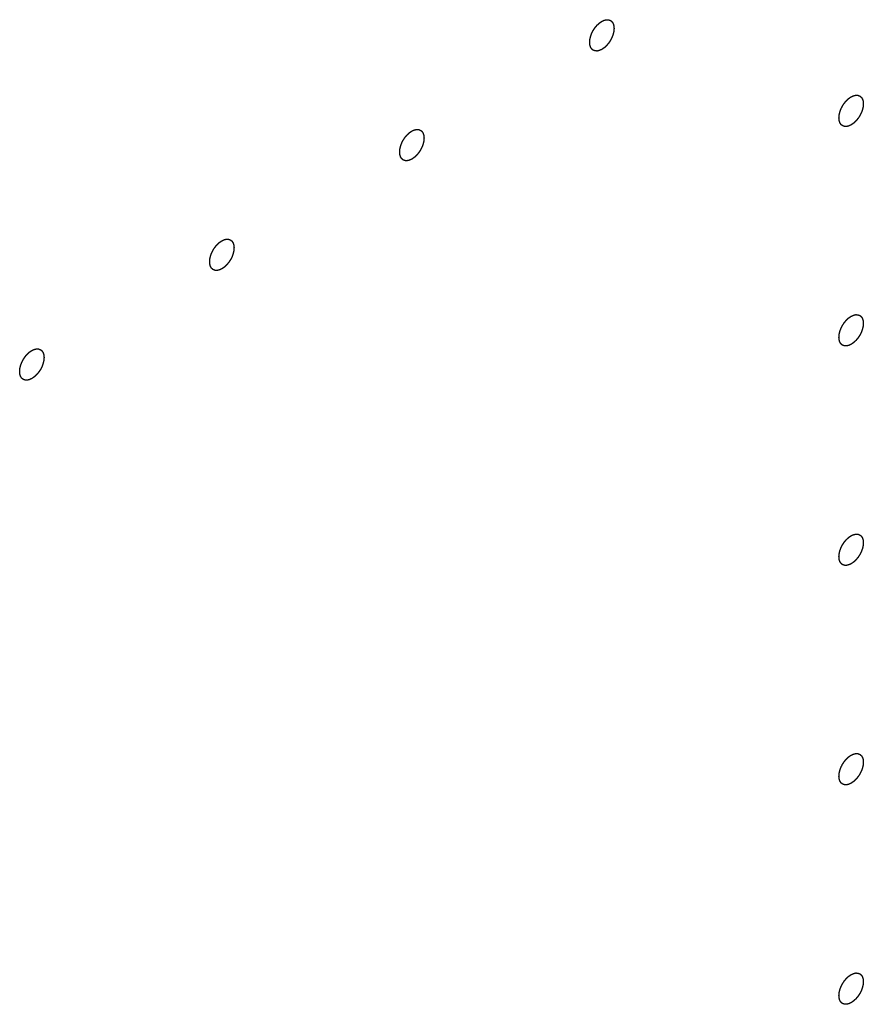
# Model space of a CAD drawing. Header units: inches. Extents: x 5 to 265, y 5 to 171.
# Tile 201 of 212: x 216.596 to 217.38, y 130.281 to 131.197. Entities that reach past the tile are written whole.
import ezdxf

# ---------------------------------------------------------------- set-up
doc = ezdxf.new("R2010")
doc.units = ezdxf.units.IN
doc.header["$LTSCALE"] = 14.96
doc.header["$MEASUREMENT"] = 0
doc.linetypes.add('HIDDEN', pattern=[0.2, 0.1, -0.1])
doc.layers.add('08_ALL_COSMETICS', color=7, linetype='CONTINUOUS')

msp = doc.modelspace()

# ---------------------------------------------------------------- linework, layer by layer
at = {"layer": '08_ALL_COSMETICS', "color": 7, "linetype": 'HIDDEN'}
for points in [[(217.13716, 131.16894), (217.1368, 131.16877), (217.13625, 131.16851), (217.13561, 131.16821), (217.13524, 131.16805), (217.13496, 131.1679), (217.1347, 131.16786), (217.13435, 131.16777), (217.13391, 131.16768), (217.13347, 131.16757), (217.13312, 131.1675), (217.13285, 131.16741), (217.13261, 131.16745), (217.13228, 131.16745), (217.13188, 131.16747), (217.13147, 131.16748), (217.13115, 131.1675), (217.1309, 131.16748), (217.13069, 131.16759), (217.13039, 131.16769), (217.13003, 131.16783), (217.12967, 131.16795), (217.12938, 131.16807), (217.12915, 131.16812), (217.12899, 131.16829), (217.12875, 131.16848), (217.12846, 131.16873), (217.12817, 131.16896), (217.12794, 131.16916), (217.12775, 131.16929), (217.12764, 131.16951), (217.12746, 131.16978), (217.12724, 131.17013), (217.12702, 131.17047), (217.12685, 131.17075), (217.1267, 131.17093), (217.12664, 131.17121), (217.12653, 131.17155), (217.1264, 131.17198), (217.12626, 131.17241), (217.12616, 131.17276), (217.12606, 131.173), (217.12605, 131.17332), (217.12601, 131.17373), (217.12596, 131.17424), (217.12591, 131.17475), (217.12588, 131.17516), (217.12583, 131.17546), (217.12588, 131.1758), (217.12591, 131.17624), (217.12596, 131.1768), (217.126, 131.17735), (217.12604, 131.1778), (217.12605, 131.17812), (217.12615, 131.17848), (217.12625, 131.17895), (217.12638, 131.17953), (217.12655, 131.18024), (217.12667, 131.18094), (217.12697, 131.18165), (217.12722, 131.18236), (217.12749, 131.18308), (217.12771, 131.18379), (217.1281, 131.1845), (217.12845, 131.1852), (217.12881, 131.18591), (217.12914, 131.18663), (217.1296, 131.18726), (217.13001, 131.18792), (217.13045, 131.18857), (217.13085, 131.18924), (217.13136, 131.1898), (217.13184, 131.19039), (217.13233, 131.19096), (217.1328, 131.19158), (217.13335, 131.19203), (217.13387, 131.19253), (217.13431, 131.19294), (217.13466, 131.19327), (217.13492, 131.19353), (217.13521, 131.1937), (217.13558, 131.19397), (217.13623, 131.19442), (217.13679, 131.19481), (217.13716, 131.19506)], [(217.13716, 131.19506), (217.13753, 131.19523), (217.13808, 131.19549), (217.13872, 131.19579), (217.13909, 131.19595), (217.13936, 131.1961), (217.13962, 131.19614), (217.13998, 131.19623), (217.14042, 131.19632), (217.14086, 131.19643), (217.14121, 131.1965), (217.14148, 131.19659), (217.14172, 131.19655), (217.14204, 131.19655), (217.14245, 131.19653), (217.14286, 131.19652), (217.14318, 131.1965), (217.14343, 131.19652), (217.14364, 131.19641), (217.14393, 131.19631), (217.14429, 131.19617), (217.14466, 131.19605), (217.14494, 131.19593), (217.14518, 131.19587), (217.14534, 131.19571), (217.14557, 131.19552), (217.14586, 131.19527), (217.14616, 131.19504), (217.14639, 131.19484), (217.14658, 131.19471), (217.14669, 131.19448), (217.14687, 131.19422), (217.14709, 131.19387), (217.14731, 131.19353), (217.14747, 131.19325), (217.14762, 131.19307), (217.14769, 131.19279), (217.1478, 131.19245), (217.14793, 131.19202), (217.14807, 131.19159), (217.14817, 131.19124), (217.14827, 131.191), (217.14828, 131.19067), (217.14832, 131.19027), (217.14836, 131.18976), (217.14841, 131.18925), (217.14845, 131.18884), (217.14849, 131.18854), (217.14845, 131.1882), (217.14842, 131.18776), (217.14837, 131.1872), (217.14833, 131.18665), (217.14828, 131.1862), (217.14828, 131.18587), (217.14818, 131.18552), (217.14808, 131.18505), (217.14794, 131.18446), (217.14778, 131.18376), (217.14765, 131.18306), (217.14736, 131.18235), (217.14711, 131.18164), (217.14684, 131.18092), (217.14662, 131.18021), (217.14622, 131.1795), (217.14588, 131.17879), (217.14551, 131.17809), (217.14518, 131.17736), (217.14473, 131.17673), (217.14431, 131.17608), (217.14388, 131.17543), (217.14347, 131.17476), (217.14297, 131.1742), (217.14249, 131.17361), (217.14199, 131.17304), (217.14152, 131.17242), (217.14098, 131.17196), (217.14046, 131.17147), (217.14002, 131.17106), (217.13966, 131.17073), (217.1394, 131.17047), (217.13912, 131.17029), (217.13875, 131.17003), (217.1381, 131.16958), (217.13754, 131.16919), (217.13716, 131.16894)], [(217.36909, 131.12484), (217.36946, 131.12501), (217.37001, 131.12526), (217.37065, 131.12557), (217.37102, 131.12573), (217.37129, 131.12588), (217.37155, 131.12592), (217.37191, 131.12601), (217.37235, 131.1261), (217.37279, 131.12621), (217.37314, 131.12628), (217.37341, 131.12637), (217.37365, 131.12633), (217.37397, 131.12633), (217.37438, 131.12631), (217.37479, 131.1263), (217.37511, 131.12628), (217.37536, 131.12629), (217.37557, 131.12619), (217.37586, 131.12609), (217.37622, 131.12595), (217.37659, 131.12582), (217.37687, 131.12571), (217.37711, 131.12565), (217.37727, 131.12548), (217.3775, 131.1253), (217.37779, 131.12505), (217.37809, 131.12481), (217.37832, 131.12461), (217.37851, 131.12449), (217.37862, 131.12426), (217.3788, 131.124), (217.37902, 131.12365), (217.37924, 131.12331), (217.3794, 131.12303), (217.37955, 131.12284), (217.37962, 131.12257), (217.37973, 131.12223), (217.37986, 131.12179), (217.38, 131.12137), (217.3801, 131.12102), (217.3802, 131.12078), (217.38021, 131.12045), (217.38025, 131.12005), (217.38029, 131.11954), (217.38034, 131.11903), (217.38038, 131.11861), (217.38042, 131.11832), (217.38038, 131.11798), (217.38035, 131.11753), (217.3803, 131.11698), (217.38026, 131.11643), (217.38021, 131.11598), (217.38021, 131.11565), (217.38011, 131.1153), (217.38001, 131.11483), (217.37987, 131.11424), (217.37971, 131.11354), (217.37958, 131.11284), (217.37929, 131.11213), (217.37904, 131.11141), (217.37877, 131.1107), (217.37855, 131.10999), (217.37815, 131.10928), (217.37781, 131.10857), (217.37744, 131.10787), (217.37711, 131.10714), (217.37666, 131.10651), (217.37624, 131.10585), (217.37581, 131.10521), (217.37541, 131.10454), (217.3749, 131.10398), (217.37442, 131.10339), (217.37392, 131.10282), (217.37345, 131.1022), (217.37291, 131.10174), (217.37239, 131.10124), (217.37195, 131.10083), (217.37159, 131.10051), (217.37133, 131.10025), (217.37105, 131.10007), (217.37068, 131.09981), (217.37003, 131.09936), (217.36947, 131.09897), (217.36909, 131.09871)], [(217.36909, 131.09871), (217.36873, 131.09854), (217.36818, 131.09829), (217.36754, 131.09799), (217.36717, 131.09783), (217.36689, 131.09767), (217.36663, 131.09764), (217.36628, 131.09755), (217.36584, 131.09745), (217.3654, 131.09735), (217.36505, 131.09728), (217.36478, 131.09719), (217.36454, 131.09722), (217.36421, 131.09723), (217.36381, 131.09725), (217.3634, 131.09726), (217.36308, 131.09728), (217.36283, 131.09726), (217.36262, 131.09737), (217.36232, 131.09747), (217.36196, 131.0976), (217.3616, 131.09773), (217.36131, 131.09785), (217.36108, 131.0979), (217.36092, 131.09807), (217.36068, 131.09826), (217.36039, 131.0985), (217.3601, 131.09874), (217.35987, 131.09894), (217.35968, 131.09907), (217.35957, 131.09929), (217.35939, 131.09956), (217.35917, 131.09991), (217.35895, 131.10025), (217.35878, 131.10053), (217.35863, 131.10071), (217.35857, 131.10099), (217.35846, 131.10133), (217.35833, 131.10176), (217.35819, 131.10219), (217.35809, 131.10254), (217.35799, 131.10278), (217.35798, 131.1031), (217.35794, 131.10351), (217.35789, 131.10402), (217.35784, 131.10453), (217.35781, 131.10494), (217.35776, 131.10524), (217.35781, 131.10558), (217.35784, 131.10602), (217.35789, 131.10658), (217.35793, 131.10713), (217.35797, 131.10758), (217.35798, 131.1079), (217.35808, 131.10826), (217.35818, 131.10873), (217.35831, 131.10931), (217.35848, 131.11002), (217.3586, 131.11071), (217.3589, 131.11143), (217.35915, 131.11214), (217.35942, 131.11285), (217.35964, 131.11357), (217.36003, 131.11427), (217.36038, 131.11498), (217.36074, 131.11569), (217.36107, 131.11641), (217.36153, 131.11704), (217.36194, 131.1177), (217.36238, 131.11834), (217.36278, 131.11902), (217.36329, 131.11958), (217.36377, 131.12017), (217.36426, 131.12074), (217.36473, 131.12136), (217.36528, 131.12181), (217.3658, 131.12231), (217.36624, 131.12272), (217.36659, 131.12304), (217.36685, 131.12331), (217.36714, 131.12348), (217.36751, 131.12375), (217.36816, 131.1242), (217.36872, 131.12458), (217.36909, 131.12484)], [(216.96039, 131.06687), (216.96002, 131.0667), (216.95947, 131.06645), (216.95883, 131.06615), (216.95847, 131.06599), (216.95819, 131.06584), (216.95793, 131.0658), (216.95757, 131.06571), (216.95713, 131.06561), (216.95669, 131.06551), (216.95634, 131.06544), (216.95607, 131.06535), (216.95583, 131.06539), (216.95551, 131.06539), (216.9551, 131.06541), (216.95469, 131.06542), (216.95437, 131.06544), (216.95412, 131.06542), (216.95391, 131.06553), (216.95362, 131.06563), (216.95326, 131.06576), (216.95289, 131.06589), (216.95261, 131.06601), (216.95238, 131.06606), (216.95222, 131.06623), (216.95198, 131.06642), (216.95169, 131.06666), (216.95139, 131.0669), (216.95116, 131.0671), (216.95097, 131.06723), (216.95086, 131.06745), (216.95068, 131.06772), (216.95047, 131.06807), (216.95025, 131.06841), (216.95008, 131.06869), (216.94993, 131.06887), (216.94987, 131.06915), (216.94975, 131.06949), (216.94962, 131.06992), (216.94948, 131.07035), (216.94938, 131.0707), (216.94928, 131.07094), (216.94927, 131.07126), (216.94923, 131.07167), (216.94919, 131.07218), (216.94914, 131.07269), (216.94911, 131.0731), (216.94906, 131.0734), (216.94911, 131.07374), (216.94913, 131.07418), (216.94918, 131.07474), (216.94922, 131.07529), (216.94927, 131.07574), (216.94927, 131.07606), (216.94937, 131.07642), (216.94947, 131.07689), (216.94961, 131.07747), (216.94978, 131.07818), (216.9499, 131.07887), (216.9502, 131.07959), (216.95044, 131.0803), (216.95071, 131.08101), (216.95094, 131.08173), (216.95133, 131.08243), (216.95167, 131.08314), (216.95204, 131.08385), (216.95237, 131.08457), (216.95282, 131.0852), (216.95324, 131.08586), (216.95367, 131.0865), (216.95408, 131.08718), (216.95459, 131.08774), (216.95506, 131.08833), (216.95556, 131.0889), (216.95603, 131.08952), (216.95657, 131.08997), (216.9571, 131.09047), (216.95754, 131.09088), (216.95789, 131.0912), (216.95815, 131.09147), (216.95843, 131.09164), (216.9588, 131.09191), (216.95946, 131.09236), (216.96002, 131.09274), (216.96039, 131.093)], [(216.96039, 131.093), (216.96075, 131.09317), (216.9613, 131.09343), (216.96194, 131.09373), (216.96231, 131.09389), (216.96259, 131.09404), (216.96285, 131.09408), (216.9632, 131.09417), (216.96364, 131.09426), (216.96408, 131.09437), (216.96443, 131.09444), (216.96471, 131.09453), (216.96494, 131.09449), (216.96527, 131.09449), (216.96567, 131.09447), (216.96608, 131.09446), (216.9664, 131.09444), (216.96666, 131.09446), (216.96686, 131.09435), (216.96716, 131.09425), (216.96752, 131.09411), (216.96788, 131.09398), (216.96817, 131.09387), (216.9684, 131.09381), (216.96856, 131.09364), (216.9688, 131.09346), (216.96909, 131.09321), (216.96938, 131.09298), (216.96961, 131.09277), (216.9698, 131.09265), (216.96992, 131.09242), (216.9701, 131.09216), (216.97031, 131.09181), (216.97053, 131.09147), (216.9707, 131.09119), (216.97085, 131.091), (216.97091, 131.09073), (216.97102, 131.09039), (216.97115, 131.08996), (216.97129, 131.08953), (216.97139, 131.08918), (216.97149, 131.08894), (216.9715, 131.08861), (216.97155, 131.08821), (216.97159, 131.0877), (216.97164, 131.08719), (216.97167, 131.08678), (216.97172, 131.08648), (216.97167, 131.08614), (216.97164, 131.0857), (216.97159, 131.08514), (216.97155, 131.08459), (216.97151, 131.08414), (216.9715, 131.08381), (216.9714, 131.08346), (216.9713, 131.08299), (216.97117, 131.0824), (216.971, 131.0817), (216.97088, 131.081), (216.97058, 131.08029), (216.97033, 131.07957), (216.97006, 131.07886), (216.96984, 131.07815), (216.96945, 131.07744), (216.9691, 131.07673), (216.96874, 131.07603), (216.96841, 131.0753), (216.96796, 131.07467), (216.96754, 131.07402), (216.9671, 131.07337), (216.9667, 131.0727), (216.96619, 131.07214), (216.96571, 131.07155), (216.96522, 131.07098), (216.96475, 131.07036), (216.9642, 131.0699), (216.96368, 131.0694), (216.96324, 131.06899), (216.96289, 131.06867), (216.96263, 131.06841), (216.96234, 131.06823), (216.96197, 131.06797), (216.96132, 131.06752), (216.96076, 131.06713), (216.96039, 131.06687)], [(216.78361, 130.96481), (216.78325, 130.96464), (216.7827, 130.96439), (216.78205, 130.96409), (216.78169, 130.96393), (216.78141, 130.96377), (216.78115, 130.96374), (216.7808, 130.96365), (216.78036, 130.96355), (216.77992, 130.96345), (216.77957, 130.96338), (216.77929, 130.96329), (216.77906, 130.96332), (216.77873, 130.96333), (216.77833, 130.96335), (216.77792, 130.96336), (216.7776, 130.96338), (216.77734, 130.96336), (216.77714, 130.96347), (216.77684, 130.96356), (216.77648, 130.9637), (216.77612, 130.96383), (216.77583, 130.96395), (216.7756, 130.964), (216.77544, 130.96417), (216.7752, 130.96436), (216.77491, 130.9646), (216.77462, 130.96484), (216.77439, 130.96504), (216.7742, 130.96516), (216.77408, 130.96539), (216.7739, 130.96566), (216.77369, 130.96601), (216.77347, 130.96634), (216.7733, 130.96663), (216.77315, 130.96681), (216.77309, 130.96709), (216.77298, 130.96743), (216.77285, 130.96786), (216.77271, 130.96829), (216.77261, 130.96864), (216.77251, 130.96888), (216.7725, 130.9692), (216.77245, 130.96961), (216.77241, 130.97012), (216.77236, 130.97063), (216.77233, 130.97104), (216.77228, 130.97134), (216.77233, 130.97168), (216.77236, 130.97212), (216.77241, 130.97268), (216.77245, 130.97323), (216.77249, 130.97368), (216.7725, 130.974), (216.7726, 130.97436), (216.7727, 130.97483), (216.77283, 130.97541), (216.773, 130.97612), (216.77312, 130.97681), (216.77342, 130.97753), (216.77367, 130.97824), (216.77394, 130.97895), (216.77416, 130.97967), (216.77455, 130.98037), (216.7749, 130.98108), (216.77526, 130.98178), (216.77559, 130.98251), (216.77604, 130.98314), (216.77646, 130.9838), (216.7769, 130.98444), (216.7773, 130.98512), (216.77781, 130.98568), (216.77829, 130.98627), (216.77878, 130.98684), (216.77925, 130.98745), (216.7798, 130.98791), (216.78032, 130.98841), (216.78076, 130.98882), (216.78111, 130.98914), (216.78137, 130.98941), (216.78166, 130.98958), (216.78203, 130.98985), (216.78268, 130.99029), (216.78324, 130.99068), (216.78361, 130.99094)], [(216.78361, 130.99094), (216.78398, 130.99111), (216.78453, 130.99136), (216.78517, 130.99167), (216.78553, 130.99183), (216.78581, 130.99198), (216.78607, 130.99202), (216.78643, 130.99211), (216.78687, 130.9922), (216.78731, 130.99231), (216.78766, 130.99238), (216.78793, 130.99246), (216.78817, 130.99243), (216.78849, 130.99243), (216.7889, 130.99241), (216.78931, 130.9924), (216.78963, 130.99238), (216.78988, 130.99239), (216.79009, 130.99229), (216.79038, 130.99219), (216.79074, 130.99205), (216.79111, 130.99192), (216.79139, 130.99181), (216.79162, 130.99175), (216.79178, 130.99158), (216.79202, 130.9914), (216.79231, 130.99115), (216.79261, 130.99091), (216.79283, 130.99071), (216.79303, 130.99059), (216.79314, 130.99036), (216.79332, 130.9901), (216.79353, 130.98975), (216.79375, 130.98941), (216.79392, 130.98913), (216.79407, 130.98894), (216.79413, 130.98867), (216.79425, 130.98833), (216.79438, 130.98789), (216.79452, 130.98747), (216.79462, 130.98712), (216.79472, 130.98688), (216.79473, 130.98655), (216.79477, 130.98615), (216.79481, 130.98563), (216.79486, 130.98513), (216.79489, 130.98471), (216.79494, 130.98442), (216.79489, 130.98407), (216.79487, 130.98363), (216.79482, 130.98308), (216.79478, 130.98252), (216.79473, 130.98208), (216.79473, 130.98175), (216.79463, 130.9814), (216.79453, 130.98093), (216.79439, 130.98034), (216.79422, 130.97964), (216.7941, 130.97894), (216.7938, 130.97823), (216.79356, 130.97751), (216.79329, 130.9768), (216.79306, 130.97609), (216.79267, 130.97538), (216.79233, 130.97467), (216.79196, 130.97397), (216.79163, 130.97324), (216.79118, 130.97261), (216.79076, 130.97195), (216.79033, 130.97131), (216.78992, 130.97064), (216.78941, 130.97008), (216.78893, 130.96949), (216.78844, 130.96892), (216.78797, 130.9683), (216.78743, 130.96784), (216.7869, 130.96734), (216.78646, 130.96693), (216.78611, 130.96661), (216.78585, 130.96635), (216.78557, 130.96617), (216.7852, 130.96591), (216.78454, 130.96546), (216.78398, 130.96507), (216.78361, 130.96481)], [(217.36909, 130.89459), (217.36873, 130.89442), (217.36818, 130.89417), (217.36754, 130.89386), (217.36717, 130.8937), (217.36689, 130.89355), (217.36663, 130.89351), (217.36628, 130.89342), (217.36584, 130.89333), (217.3654, 130.89322), (217.36505, 130.89315), (217.36478, 130.89307), (217.36454, 130.8931), (217.36421, 130.8931), (217.36381, 130.89312), (217.3634, 130.89313), (217.36308, 130.89315), (217.36283, 130.89314), (217.36262, 130.89324), (217.36232, 130.89334), (217.36196, 130.89348), (217.3616, 130.89361), (217.36131, 130.89372), (217.36108, 130.89378), (217.36092, 130.89395), (217.36068, 130.89413), (217.36039, 130.89438), (217.3601, 130.89462), (217.35987, 130.89482), (217.35968, 130.89494), (217.35957, 130.89517), (217.35939, 130.89543), (217.35917, 130.89578), (217.35895, 130.89612), (217.35878, 130.8964), (217.35863, 130.89659), (217.35857, 130.89686), (217.35846, 130.8972), (217.35833, 130.89764), (217.35819, 130.89806), (217.35809, 130.89841), (217.35799, 130.89865), (217.35798, 130.89898), (217.35794, 130.89938), (217.35789, 130.8999), (217.35784, 130.9004), (217.35781, 130.90082), (217.35776, 130.90111), (217.35781, 130.90146), (217.35784, 130.9019), (217.35789, 130.90245), (217.35793, 130.90301), (217.35797, 130.90345), (217.35798, 130.90378), (217.35808, 130.90414), (217.35818, 130.9046), (217.35831, 130.90519), (217.35848, 130.90589), (217.3586, 130.90659), (217.3589, 130.9073), (217.35915, 130.90802), (217.35942, 130.90873), (217.35964, 130.90944), (217.36003, 130.91015), (217.36038, 130.91086), (217.36074, 130.91156), (217.36107, 130.91229), (217.36153, 130.91292), (217.36194, 130.91358), (217.36238, 130.91422), (217.36278, 130.91489), (217.36329, 130.91545), (217.36377, 130.91604), (217.36426, 130.91661), (217.36473, 130.91723), (217.36528, 130.91769), (217.3658, 130.91819), (217.36624, 130.9186), (217.36659, 130.91892), (217.36685, 130.91918), (217.36714, 130.91936), (217.36751, 130.91962), (217.36816, 130.92007), (217.36872, 130.92046), (217.36909, 130.92072)], [(217.36909, 130.92072), (217.36946, 130.92089), (217.37001, 130.92114), (217.37065, 130.92144), (217.37102, 130.9216), (217.37129, 130.92176), (217.37155, 130.92179), (217.37191, 130.92188), (217.37235, 130.92198), (217.37279, 130.92208), (217.37314, 130.92215), (217.37341, 130.92224), (217.37365, 130.92221), (217.37397, 130.9222), (217.37438, 130.92218), (217.37479, 130.92217), (217.37511, 130.92215), (217.37536, 130.92217), (217.37557, 130.92206), (217.37586, 130.92197), (217.37622, 130.92183), (217.37659, 130.9217), (217.37687, 130.92158), (217.37711, 130.92153), (217.37727, 130.92136), (217.3775, 130.92117), (217.37779, 130.92093), (217.37809, 130.92069), (217.37832, 130.92049), (217.37851, 130.92037), (217.37862, 130.92014), (217.3788, 130.91987), (217.37902, 130.91952), (217.37924, 130.91919), (217.3794, 130.9189), (217.37955, 130.91872), (217.37962, 130.91844), (217.37973, 130.9181), (217.37986, 130.91767), (217.38, 130.91724), (217.3801, 130.91689), (217.3802, 130.91665), (217.38021, 130.91633), (217.38025, 130.91592), (217.38029, 130.91541), (217.38034, 130.9149), (217.38038, 130.91449), (217.38042, 130.91419), (217.38038, 130.91385), (217.38035, 130.91341), (217.3803, 130.91285), (217.38026, 130.9123), (217.38021, 130.91185), (217.38021, 130.91153), (217.38011, 130.91117), (217.38001, 130.9107), (217.37987, 130.91012), (217.37971, 130.90941), (217.37958, 130.90872), (217.37929, 130.908), (217.37904, 130.90729), (217.37877, 130.90658), (217.37855, 130.90586), (217.37815, 130.90516), (217.37781, 130.90445), (217.37744, 130.90375), (217.37711, 130.90302), (217.37666, 130.90239), (217.37624, 130.90173), (217.37581, 130.90109), (217.37541, 130.90041), (217.3749, 130.89985), (217.37442, 130.89926), (217.37392, 130.89869), (217.37345, 130.89808), (217.37291, 130.89762), (217.37239, 130.89712), (217.37195, 130.89671), (217.37159, 130.89639), (217.37133, 130.89612), (217.37105, 130.89595), (217.37068, 130.89568), (217.37003, 130.89524), (217.36947, 130.89485), (217.36909, 130.89459)], [(216.60684, 130.86275), (216.60647, 130.86258), (216.60592, 130.86233), (216.60528, 130.86203), (216.60491, 130.86187), (216.60464, 130.86171), (216.60437, 130.86168), (216.60402, 130.86159), (216.60358, 130.86149), (216.60314, 130.86139), (216.60279, 130.86131), (216.60252, 130.86123), (216.60228, 130.86126), (216.60196, 130.86127), (216.60155, 130.86129), (216.60114, 130.8613), (216.60082, 130.86132), (216.60057, 130.8613), (216.60036, 130.86141), (216.60007, 130.8615), (216.59971, 130.86164), (216.59934, 130.86177), (216.59906, 130.86189), (216.59882, 130.86194), (216.59866, 130.86211), (216.59843, 130.8623), (216.59814, 130.86254), (216.59784, 130.86278), (216.59761, 130.86298), (216.59742, 130.8631), (216.59731, 130.86333), (216.59713, 130.8636), (216.59691, 130.86395), (216.59669, 130.86428), (216.59653, 130.86456), (216.59638, 130.86475), (216.59631, 130.86503), (216.5962, 130.86537), (216.59607, 130.8658), (216.59593, 130.86623), (216.59583, 130.86658), (216.59573, 130.86682), (216.59572, 130.86714), (216.59568, 130.86754), (216.59564, 130.86806), (216.59558, 130.86857), (216.59555, 130.86898), (216.59551, 130.86928), (216.59555, 130.86962), (216.59558, 130.87006), (216.59563, 130.87062), (216.59567, 130.87117), (216.59571, 130.87162), (216.59572, 130.87194), (216.59582, 130.8723), (216.59592, 130.87277), (216.59606, 130.87335), (216.59622, 130.87405), (216.59635, 130.87475), (216.59664, 130.87547), (216.59689, 130.87618), (216.59716, 130.87689), (216.59738, 130.87761), (216.59778, 130.87831), (216.59812, 130.87902), (216.59849, 130.87972), (216.59882, 130.88045), (216.59927, 130.88108), (216.59969, 130.88174), (216.60012, 130.88238), (216.60052, 130.88306), (216.60103, 130.88362), (216.60151, 130.88421), (216.60201, 130.88478), (216.60248, 130.88539), (216.60302, 130.88585), (216.60354, 130.88635), (216.60398, 130.88676), (216.60434, 130.88708), (216.6046, 130.88735), (216.60488, 130.88752), (216.60525, 130.88779), (216.6059, 130.88823), (216.60646, 130.88862), (216.60684, 130.88888)], [(216.60684, 130.88888), (216.6072, 130.88905), (216.60775, 130.8893), (216.60839, 130.88961), (216.60876, 130.88977), (216.60904, 130.88992), (216.6093, 130.88996), (216.60965, 130.89004), (216.61009, 130.89014), (216.61053, 130.89025), (216.61088, 130.89032), (216.61115, 130.8904), (216.61139, 130.89037), (216.61172, 130.89037), (216.61212, 130.89035), (216.61253, 130.89034), (216.61285, 130.89032), (216.6131, 130.89033), (216.61331, 130.89023), (216.61361, 130.89013), (216.61397, 130.88999), (216.61433, 130.88986), (216.61462, 130.88975), (216.61485, 130.88969), (216.61501, 130.88952), (216.61525, 130.88934), (216.61554, 130.88909), (216.61583, 130.88885), (216.61606, 130.88865), (216.61625, 130.88853), (216.61636, 130.8883), (216.61654, 130.88803), (216.61676, 130.88769), (216.61698, 130.88735), (216.61715, 130.88707), (216.6173, 130.88688), (216.61736, 130.88661), (216.61747, 130.88627), (216.6176, 130.88583), (216.61774, 130.88541), (216.61784, 130.88506), (216.61794, 130.88482), (216.61795, 130.88449), (216.61799, 130.88409), (216.61804, 130.88357), (216.61809, 130.88307), (216.61812, 130.88265), (216.61817, 130.88236), (216.61812, 130.88201), (216.61809, 130.88157), (216.61804, 130.88102), (216.618, 130.88046), (216.61796, 130.88002), (216.61795, 130.87969), (216.61785, 130.87933), (216.61775, 130.87887), (216.61762, 130.87828), (216.61745, 130.87758), (216.61732, 130.87688), (216.61703, 130.87616), (216.61678, 130.87545), (216.61651, 130.87474), (216.61629, 130.87403), (216.6159, 130.87332), (216.61555, 130.87261), (216.61519, 130.87191), (216.61486, 130.87118), (216.6144, 130.87055), (216.61399, 130.86989), (216.61355, 130.86925), (216.61315, 130.86857), (216.61264, 130.86802), (216.61216, 130.86743), (216.61167, 130.86686), (216.6112, 130.86624), (216.61065, 130.86578), (216.61013, 130.86528), (216.60969, 130.86487), (216.60933, 130.86455), (216.60908, 130.86429), (216.60879, 130.86411), (216.60842, 130.86385), (216.60777, 130.8634), (216.60721, 130.86301), (216.60684, 130.86275)], [(217.36909, 130.69046), (217.36873, 130.69029), (217.36818, 130.69004), (217.36754, 130.68974), (217.36717, 130.68958), (217.36689, 130.68942), (217.36663, 130.68939), (217.36628, 130.6893), (217.36584, 130.6892), (217.3654, 130.6891), (217.36505, 130.68903), (217.36478, 130.68894), (217.36454, 130.68897), (217.36421, 130.68898), (217.36381, 130.689), (217.3634, 130.68901), (217.36308, 130.68903), (217.36283, 130.68901), (217.36262, 130.68912), (217.36232, 130.68921), (217.36196, 130.68935), (217.3616, 130.68948), (217.36131, 130.6896), (217.36108, 130.68965), (217.36092, 130.68982), (217.36068, 130.69001), (217.36039, 130.69025), (217.3601, 130.69049), (217.35987, 130.69069), (217.35968, 130.69081), (217.35957, 130.69104), (217.35939, 130.69131), (217.35917, 130.69166), (217.35895, 130.69199), (217.35878, 130.69227), (217.35863, 130.69246), (217.35857, 130.69274), (217.35846, 130.69308), (217.35833, 130.69351), (217.35819, 130.69394), (217.35809, 130.69429), (217.35799, 130.69453), (217.35798, 130.69485), (217.35794, 130.69526), (217.35789, 130.69577), (217.35784, 130.69628), (217.35781, 130.69669), (217.35776, 130.69699), (217.35781, 130.69733), (217.35784, 130.69777), (217.35789, 130.69833), (217.35793, 130.69888), (217.35797, 130.69933), (217.35798, 130.69965), (217.35808, 130.70001), (217.35818, 130.70048), (217.35831, 130.70106), (217.35848, 130.70176), (217.3586, 130.70246), (217.3589, 130.70318), (217.35915, 130.70389), (217.35942, 130.7046), (217.35964, 130.70532), (217.36003, 130.70602), (217.36038, 130.70673), (217.36074, 130.70743), (217.36107, 130.70816), (217.36153, 130.70879), (217.36194, 130.70945), (217.36238, 130.71009), (217.36278, 130.71077), (217.36329, 130.71133), (217.36377, 130.71192), (217.36426, 130.71249), (217.36473, 130.7131), (217.36528, 130.71356), (217.3658, 130.71406), (217.36624, 130.71447), (217.36659, 130.71479), (217.36685, 130.71506), (217.36714, 130.71523), (217.36751, 130.7155), (217.36816, 130.71594), (217.36872, 130.71633), (217.36909, 130.71659)], [(217.36909, 130.71659), (217.36946, 130.71676), (217.37001, 130.71701), (217.37065, 130.71732), (217.37102, 130.71748), (217.37129, 130.71763), (217.37155, 130.71767), (217.37191, 130.71775), (217.37235, 130.71785), (217.37279, 130.71796), (217.37314, 130.71803), (217.37341, 130.71811), (217.37365, 130.71808), (217.37397, 130.71808), (217.37438, 130.71806), (217.37479, 130.71805), (217.37511, 130.71803), (217.37536, 130.71804), (217.37557, 130.71794), (217.37586, 130.71784), (217.37622, 130.7177), (217.37659, 130.71757), (217.37687, 130.71746), (217.37711, 130.7174), (217.37727, 130.71723), (217.3775, 130.71705), (217.37779, 130.7168), (217.37809, 130.71656), (217.37832, 130.71636), (217.37851, 130.71624), (217.37862, 130.71601), (217.3788, 130.71575), (217.37902, 130.7154), (217.37924, 130.71506), (217.3794, 130.71478), (217.37955, 130.71459), (217.37962, 130.71432), (217.37973, 130.71398), (217.37986, 130.71354), (217.38, 130.71312), (217.3801, 130.71277), (217.3802, 130.71253), (217.38021, 130.7122), (217.38025, 130.7118), (217.38029, 130.71128), (217.38034, 130.71078), (217.38038, 130.71036), (217.38042, 130.71007), (217.38038, 130.70972), (217.38035, 130.70928), (217.3803, 130.70873), (217.38026, 130.70817), (217.38021, 130.70773), (217.38021, 130.7074), (217.38011, 130.70704), (217.38001, 130.70658), (217.37987, 130.70599), (217.37971, 130.70529), (217.37958, 130.70459), (217.37929, 130.70387), (217.37904, 130.70316), (217.37877, 130.70245), (217.37855, 130.70174), (217.37815, 130.70103), (217.37781, 130.70032), (217.37744, 130.69962), (217.37711, 130.69889), (217.37666, 130.69826), (217.37624, 130.6976), (217.37581, 130.69696), (217.37541, 130.69628), (217.3749, 130.69573), (217.37442, 130.69514), (217.37392, 130.69457), (217.37345, 130.69395), (217.37291, 130.69349), (217.37239, 130.69299), (217.37195, 130.69258), (217.37159, 130.69226), (217.37133, 130.692), (217.37105, 130.69182), (217.37068, 130.69156), (217.37003, 130.69111), (217.36947, 130.69072), (217.36909, 130.69046)], [(217.36909, 130.48634), (217.36873, 130.48617), (217.36818, 130.48591), (217.36754, 130.48561), (217.36717, 130.48545), (217.36689, 130.4853), (217.36663, 130.48526), (217.36628, 130.48517), (217.36584, 130.48508), (217.3654, 130.48497), (217.36505, 130.4849), (217.36478, 130.48481), (217.36454, 130.48485), (217.36421, 130.48485), (217.36381, 130.48487), (217.3634, 130.48488), (217.36308, 130.4849), (217.36283, 130.48488), (217.36262, 130.48499), (217.36232, 130.48509), (217.36196, 130.48523), (217.3616, 130.48536), (217.36131, 130.48547), (217.36108, 130.48553), (217.36092, 130.48569), (217.36068, 130.48588), (217.36039, 130.48613), (217.3601, 130.48636), (217.35987, 130.48657), (217.35968, 130.48669), (217.35957, 130.48692), (217.35939, 130.48718), (217.35917, 130.48753), (217.35895, 130.48787), (217.35878, 130.48815), (217.35863, 130.48834), (217.35857, 130.48861), (217.35846, 130.48895), (217.35833, 130.48938), (217.35819, 130.48981), (217.35809, 130.49016), (217.35799, 130.4904), (217.35798, 130.49073), (217.35794, 130.49113), (217.35789, 130.49164), (217.35784, 130.49215), (217.35781, 130.49256), (217.35776, 130.49286), (217.35781, 130.4932), (217.35784, 130.49364), (217.35789, 130.4942), (217.35793, 130.49475), (217.35797, 130.4952), (217.35798, 130.49553), (217.35808, 130.49588), (217.35818, 130.49635), (217.35831, 130.49694), (217.35848, 130.49764), (217.3586, 130.49834), (217.3589, 130.49905), (217.35915, 130.49977), (217.35942, 130.50048), (217.35964, 130.50119), (217.36003, 130.5019), (217.36038, 130.50261), (217.36074, 130.50331), (217.36107, 130.50404), (217.36153, 130.50467), (217.36194, 130.50532), (217.36238, 130.50597), (217.36278, 130.50664), (217.36329, 130.5072), (217.36377, 130.50779), (217.36426, 130.50836), (217.36473, 130.50898), (217.36528, 130.50944), (217.3658, 130.50994), (217.36624, 130.51035), (217.36659, 130.51067), (217.36685, 130.51093), (217.36714, 130.51111), (217.36751, 130.51137), (217.36816, 130.51182), (217.36872, 130.51221), (217.36909, 130.51247)], [(217.36909, 130.51247), (217.36946, 130.51264), (217.37001, 130.51289), (217.37065, 130.51319), (217.37102, 130.51335), (217.37129, 130.5135), (217.37155, 130.51354), (217.37191, 130.51363), (217.37235, 130.51372), (217.37279, 130.51383), (217.37314, 130.5139), (217.37341, 130.51399), (217.37365, 130.51395), (217.37397, 130.51395), (217.37438, 130.51393), (217.37479, 130.51392), (217.37511, 130.5139), (217.37536, 130.51392), (217.37557, 130.51381), (217.37586, 130.51371), (217.37622, 130.51358), (217.37659, 130.51345), (217.37687, 130.51333), (217.37711, 130.51328), (217.37727, 130.51311), (217.3775, 130.51292), (217.37779, 130.51268), (217.37809, 130.51244), (217.37832, 130.51224), (217.37851, 130.51211), (217.37862, 130.51189), (217.3788, 130.51162), (217.37902, 130.51127), (217.37924, 130.51093), (217.3794, 130.51065), (217.37955, 130.51047), (217.37962, 130.51019), (217.37973, 130.50985), (217.37986, 130.50942), (217.38, 130.50899), (217.3801, 130.50864), (217.3802, 130.5084), (217.38021, 130.50808), (217.38025, 130.50767), (217.38029, 130.50716), (217.38034, 130.50665), (217.38038, 130.50624), (217.38042, 130.50594), (217.38038, 130.5056), (217.38035, 130.50516), (217.3803, 130.5046), (217.38026, 130.50405), (217.38021, 130.5036), (217.38021, 130.50328), (217.38011, 130.50292), (217.38001, 130.50245), (217.37987, 130.50187), (217.37971, 130.50116), (217.37958, 130.50046), (217.37929, 130.49975), (217.37904, 130.49904), (217.37877, 130.49833), (217.37855, 130.49761), (217.37815, 130.49691), (217.37781, 130.4962), (217.37744, 130.49549), (217.37711, 130.49477), (217.37666, 130.49414), (217.37624, 130.49348), (217.37581, 130.49284), (217.37541, 130.49216), (217.3749, 130.4916), (217.37442, 130.49101), (217.37392, 130.49044), (217.37345, 130.48982), (217.37291, 130.48937), (217.37239, 130.48887), (217.37195, 130.48846), (217.37159, 130.48814), (217.37133, 130.48787), (217.37105, 130.4877), (217.37068, 130.48743), (217.37003, 130.48698), (217.36947, 130.4866), (217.36909, 130.48634)], [(217.36909, 130.28221), (217.36873, 130.28204), (217.36818, 130.28179), (217.36754, 130.28149), (217.36717, 130.28132), (217.36689, 130.28117), (217.36663, 130.28114), (217.36628, 130.28105), (217.36584, 130.28095), (217.3654, 130.28085), (217.36505, 130.28077), (217.36478, 130.28069), (217.36454, 130.28072), (217.36421, 130.28073), (217.36381, 130.28075), (217.3634, 130.28076), (217.36308, 130.28078), (217.36283, 130.28076), (217.36262, 130.28086), (217.36232, 130.28096), (217.36196, 130.2811), (217.3616, 130.28123), (217.36131, 130.28134), (217.36108, 130.2814), (217.36092, 130.28157), (217.36068, 130.28175), (217.36039, 130.282), (217.3601, 130.28224), (217.35987, 130.28244), (217.35968, 130.28256), (217.35957, 130.28279), (217.35939, 130.28306), (217.35917, 130.2834), (217.35895, 130.28374), (217.35878, 130.28402), (217.35863, 130.28421), (217.35857, 130.28449), (217.35846, 130.28482), (217.35833, 130.28526), (217.35819, 130.28569), (217.35809, 130.28604), (217.35799, 130.28628), (217.35798, 130.2866), (217.35794, 130.287), (217.35789, 130.28752), (217.35784, 130.28803), (217.35781, 130.28844), (217.35776, 130.28874), (217.35781, 130.28908), (217.35784, 130.28952), (217.35789, 130.29008), (217.35793, 130.29063), (217.35797, 130.29107), (217.35798, 130.2914), (217.35808, 130.29176), (217.35818, 130.29222), (217.35831, 130.29281), (217.35848, 130.29351), (217.3586, 130.29421), (217.3589, 130.29493), (217.35915, 130.29564), (217.35942, 130.29635), (217.35964, 130.29707), (217.36003, 130.29777), (217.36038, 130.29848), (217.36074, 130.29918), (217.36107, 130.29991), (217.36153, 130.30054), (217.36194, 130.3012), (217.36238, 130.30184), (217.36278, 130.30252), (217.36329, 130.30307), (217.36377, 130.30367), (217.36426, 130.30424), (217.36473, 130.30485), (217.36528, 130.30531), (217.3658, 130.30581), (217.36624, 130.30622), (217.36659, 130.30654), (217.36685, 130.30681), (217.36714, 130.30698), (217.36751, 130.30724), (217.36816, 130.30769), (217.36872, 130.30808), (217.36909, 130.30834)], [(217.36909, 130.30834), (217.36946, 130.30851), (217.37001, 130.30876), (217.37065, 130.30907), (217.37102, 130.30923), (217.37129, 130.30938), (217.37155, 130.30941), (217.37191, 130.3095), (217.37235, 130.3096), (217.37279, 130.30971), (217.37314, 130.30978), (217.37341, 130.30986), (217.37365, 130.30983), (217.37397, 130.30983), (217.37438, 130.30981), (217.37479, 130.3098), (217.37511, 130.30978), (217.37536, 130.30979), (217.37557, 130.30969), (217.37586, 130.30959), (217.37622, 130.30945), (217.37659, 130.30932), (217.37687, 130.30921), (217.37711, 130.30915), (217.37727, 130.30898), (217.3775, 130.3088), (217.37779, 130.30855), (217.37809, 130.30831), (217.37832, 130.30811), (217.37851, 130.30799), (217.37862, 130.30776), (217.3788, 130.30749), (217.37902, 130.30715), (217.37924, 130.30681), (217.3794, 130.30653), (217.37955, 130.30634), (217.37962, 130.30606), (217.37973, 130.30573), (217.37986, 130.30529), (217.38, 130.30487), (217.3801, 130.30452), (217.3802, 130.30427), (217.38021, 130.30395), (217.38025, 130.30355), (217.38029, 130.30303), (217.38034, 130.30252), (217.38038, 130.30211), (217.38042, 130.30182), (217.38038, 130.30147), (217.38035, 130.30103), (217.3803, 130.30048), (217.38026, 130.29992), (217.38021, 130.29948), (217.38021, 130.29915), (217.38011, 130.29879), (217.38001, 130.29833), (217.37987, 130.29774), (217.37971, 130.29704), (217.37958, 130.29634), (217.37929, 130.29562), (217.37904, 130.29491), (217.37877, 130.2942), (217.37855, 130.29349), (217.37815, 130.29278), (217.37781, 130.29207), (217.37744, 130.29137), (217.37711, 130.29064), (217.37666, 130.29001), (217.37624, 130.28935), (217.37581, 130.28871), (217.37541, 130.28803), (217.3749, 130.28748), (217.37442, 130.28689), (217.37392, 130.28631), (217.37345, 130.2857), (217.37291, 130.28524), (217.37239, 130.28474), (217.37195, 130.28433), (217.37159, 130.28401), (217.37133, 130.28375), (217.37105, 130.28357), (217.37068, 130.28331), (217.37003, 130.28286), (217.36947, 130.28247), (217.36909, 130.28221)]]:
    msp.add_open_spline(points, degree=3, knots=[0, 0, 0, 0, 0.03125, 0.046875, 0.054688, 0.0625, 0.070312, 0.078125, 0.09375, 0.109375, 0.117188, 0.125, 0.132812, 0.140625, 0.15625, 0.171875, 0.179688, 0.1875, 0.195312, 0.203125, 0.21875, 0.234375, 0.242188, 0.25, 0.257812, 0.265625, 0.28125, 0.296875, 0.304688, 0.3125, 0.320312, 0.328125, 0.34375, 0.359375, 0.367188, 0.375, 0.382812, 0.390625, 0.40625, 0.421875, 0.429688, 0.4375, 0.445312, 0.453125, 0.46875, 0.484375, 0.492188, 0.5, 0.507812, 0.515625, 0.53125, 0.546875, 0.554688, 0.5625, 0.570312, 0.578125, 0.59375, 0.609375, 0.625, 0.640625, 0.65625, 0.671875, 0.6875, 0.703125, 0.71875, 0.734375, 0.75, 0.765625, 0.78125, 0.796875, 0.8125, 0.828125, 0.84375, 0.859375, 0.875, 0.890625, 0.90625, 0.921875, 0.929688, 0.9375, 0.945312, 0.953125, 0.96875, 1, 1, 1, 1], dxfattribs=at)

doc.saveas('drawing.dxf')
